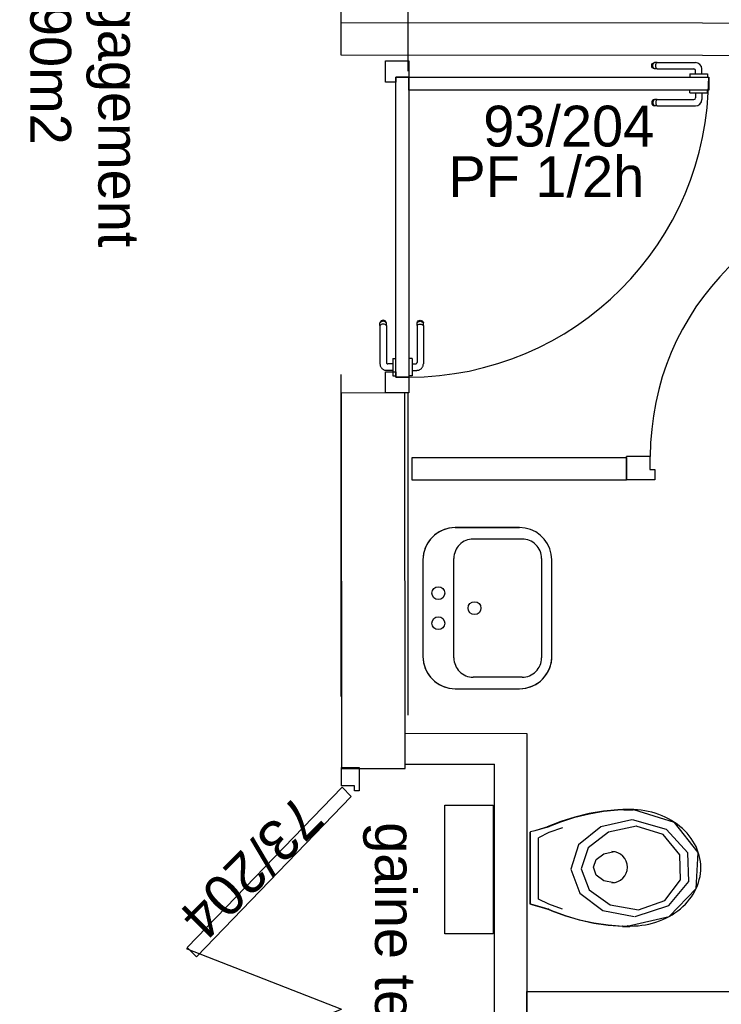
# Model space of a CAD drawing. Header units: millimetres. Extents: x -15 to 127, y -65 to 67.
# Tile 31 of 256: x 36.28 to 36.498, y -52.112 to -51.807. Entities that reach past the tile are written whole.
import ezdxf

# ---------------------------------------------------------------- set-up
doc = ezdxf.new("R2010")
doc.units = ezdxf.units.MM
doc.header["$MEASUREMENT"] = 0
doc.linetypes.add('PC_DASH_2', pattern=[0.125, 0.055556, -0.069444])
doc.linetypes.add('PC_DASH_3', pattern=[0.055556, 0.027778, -0.027778])
doc.layers.add('Calque 5', color=7, linetype='Continuous')
doc.styles.get("Standard").update_dxf_attribs({"font": 'BKANT.TTF'})

# ---------------------------------------------------------------- blocks, each defined once
blk = doc.blocks.new('PD_26695')
at = {"layer": 'Calque 5', "color": 0}
for points in [[(12.54496, -38.27994), (12.59319, -38.26112)], [(12.54532, -38.28031), (12.54815, -38.27738), (12.59623, -38.32712), (12.5934, -38.33005), (12.54532, -38.28031)], [(12.59319, -38.33612), (12.59869, -38.33612), (12.59869, -38.32887), (12.59719, -38.32887), (12.59719, -38.33043), (12.59319, -38.33043), (12.59319, -38.33612)]]:
    blk.add_lwpolyline(points, dxfattribs=at)
blk = doc.blocks.new('PD_26696')
at = {"layer": 'Calque 5', "color": 0}
for points in [[(12.59319, -38.18612), (12.59869, -38.18612), (12.59869, -38.19336), (12.59719, -38.19336), (12.59719, -38.1918), (12.59319, -38.1918), (12.59319, -38.18612)], [(12.54532, -38.24192), (12.54815, -38.24485), (12.59623, -38.19511), (12.5934, -38.19218), (12.54532, -38.24192)], [(12.54496, -38.24229), (12.59319, -38.26112)]]:
    blk.add_lwpolyline(points, dxfattribs=at)
blk = doc.blocks.new('PD_26694')
at = {"layer": 'Calque 5'}
for name in ['PD_26696', 'PD_26695']:
    blk.add_blockref(name, (0, 0), dxfattribs=at)
blk = doc.blocks.new('PD_26807')
at = {"layer": 'Calque 5', "color": 0}
for p, q in [((12.6895, -37.96823), (12.68956, -37.96789)), ((12.68956, -37.96789), (12.68973, -37.96759)), ((12.68973, -37.96759), (12.69, -37.96737)), ((12.6898, -37.96823), (12.68986, -37.96789)), ((12.68986, -37.96789), (12.69001, -37.96759)), ((12.69, -37.96737), (12.69033, -37.96725)), ((12.69001, -37.96759), (12.69025, -37.96737)), ((12.69055, -37.96725), (12.69033, -37.96725)), ((12.69116, -37.96725), (12.69055, -37.96725)), ((12.69073, -37.96823), (12.69076, -37.96789)), ((12.69076, -37.96789), (12.69085, -37.96759)), ((12.69085, -37.96759), (12.69099, -37.96737)), ((12.69116, -37.96725), (12.70306, -37.96725)), ((12.68956, -37.96858), (12.6895, -37.96823)), ((12.68973, -37.96888), (12.68956, -37.96858)), ((12.69, -37.9691), (12.68973, -37.96888)), ((12.68986, -37.96858), (12.6898, -37.96823)), ((12.69001, -37.96888), (12.68986, -37.96858)), ((12.69033, -37.96922), (12.69, -37.9691)), ((12.69025, -37.9691), (12.69001, -37.96888)), ((12.69055, -37.96922), (12.69033, -37.96922)), ((12.69116, -37.96922), (12.69055, -37.96922)), ((12.69076, -37.96858), (12.69073, -37.96823)), ((12.69085, -37.96888), (12.69076, -37.96858)), ((12.69099, -37.9691), (12.69085, -37.96888)), ((12.69116, -37.96922), (12.70259, -37.96922)), ((12.70137, -37.97077), (12.70154, -37.97077)), ((12.70137, -37.97077), (12.70137, -37.97078)), ((12.70137, -37.97078), (12.70137, -37.97176)), ((12.70154, -37.97077), (12.702, -37.97077)), ((12.702, -37.97077), (12.70272, -37.97077)), ((12.70272, -37.97077), (12.70361, -37.97077)), ((12.70309, -37.97077), (12.70309, -37.96972)), ((12.70361, -37.97077), (12.70455, -37.97077)), ((12.70455, -37.97077), (12.70543, -37.97077)), ((12.70506, -37.97077), (12.70506, -37.96925)), ((12.70543, -37.97077), (12.70615, -37.97077)), ((12.70615, -37.97077), (12.70662, -37.97077)), ((12.70662, -37.97077), (12.70678, -37.97077)), ((12.70678, -37.97077), (12.70678, -37.97078)), ((12.70678, -37.97078), (12.70678, -37.97176)), ((12.70137, -37.97176), (12.70137, -37.97177)), ((12.70678, -37.97176), (12.70678, -37.97177))]:
    blk.add_line(p, q, dxfattribs=at)
for centre, radius in [((12.70306, -37.96925), 0.002), ((12.70259, -37.96972), 0.000501)]:
    blk.add_arc(centre, radius, 0, 90, dxfattribs=at)
blk = doc.blocks.new('PD_26808')
at = {"layer": 'Calque 5', "color": 0}
for p, q in [((12.70137, -37.97569), (12.70137, -37.97568)), ((12.70137, -37.97667), (12.70137, -37.97569)), ((12.70137, -37.97668), (12.70137, -37.97667)), ((12.70137, -37.97668), (12.70154, -37.97668)), ((12.70154, -37.97668), (12.702, -37.97668)), ((12.702, -37.97668), (12.70272, -37.97668)), ((12.70272, -37.97668), (12.70361, -37.97668)), ((12.70309, -37.97668), (12.70309, -37.97824)), ((12.70361, -37.97668), (12.70455, -37.97668)), ((12.70455, -37.97668), (12.70543, -37.97668)), ((12.70506, -37.97668), (12.70506, -37.97871)), ((12.70543, -37.97668), (12.70615, -37.97668)), ((12.70615, -37.97668), (12.70662, -37.97668)), ((12.70662, -37.97668), (12.70678, -37.97668)), ((12.70678, -37.97569), (12.70678, -37.97568)), ((12.70678, -37.97667), (12.70678, -37.97569)), ((12.70678, -37.97668), (12.70678, -37.97667)), ((12.68956, -37.97938), (12.6895, -37.97973)), ((12.6895, -37.97973), (12.68956, -37.98007)), ((12.68973, -37.97908), (12.68956, -37.97938)), ((12.68956, -37.98007), (12.68973, -37.98037)), ((12.69, -37.97886), (12.68973, -37.97908)), ((12.68986, -37.97938), (12.6898, -37.97973)), ((12.6898, -37.97973), (12.68986, -37.98007)), ((12.69001, -37.97908), (12.68986, -37.97938)), ((12.68986, -37.98007), (12.69001, -37.98037)), ((12.69033, -37.97874), (12.69, -37.97886)), ((12.69025, -37.97886), (12.69001, -37.97908)), ((12.69055, -37.97874), (12.69033, -37.97874)), ((12.69116, -37.97874), (12.69055, -37.97874)), ((12.69076, -37.97938), (12.69073, -37.97973)), ((12.69073, -37.97973), (12.69076, -37.98007)), ((12.69085, -37.97908), (12.69076, -37.97938)), ((12.69076, -37.98007), (12.69085, -37.98037)), ((12.69099, -37.97886), (12.69085, -37.97908)), ((12.69116, -37.97874), (12.70259, -37.97874)), ((12.68973, -37.98037), (12.69, -37.98059)), ((12.69, -37.98059), (12.69033, -37.98071)), ((12.69001, -37.98037), (12.69025, -37.98059)), ((12.69055, -37.98071), (12.69033, -37.98071)), ((12.69116, -37.98071), (12.69055, -37.98071)), ((12.69085, -37.98037), (12.69099, -37.98059)), ((12.69116, -37.98071), (12.70306, -37.98071))]:
    blk.add_line(p, q, dxfattribs=at)
for centre, radius in [((12.70259, -37.97824), 0.000501), ((12.70306, -37.97871), 0.002)]:
    blk.add_arc(centre, radius, 270, 0, dxfattribs=at)
blk = doc.blocks.new('PD_26806')
at = {"layer": 'Calque 5'}
for name in ['PD_26807', 'PD_26808']:
    blk.add_blockref(name, (0, 0), dxfattribs=at)
blk = doc.blocks.new('PD_26811')
at = {"layer": 'Calque 5', "color": 0, "linetype": 'PC_DASH_3'}
for p, q in [((12.61676, -38.04773), (12.61698, -38.04747)), ((12.61698, -38.04747), (12.61729, -38.04729)), ((12.61729, -38.04729), (12.61763, -38.04723)), ((12.61763, -38.04723), (12.61797, -38.04729)), ((12.61797, -38.04729), (12.61827, -38.04747)), ((12.61827, -38.04747), (12.6185, -38.04773)), ((12.61664, -38.04806), (12.61676, -38.04773)), ((12.61664, -38.04828), (12.61664, -38.04806)), ((12.61664, -38.0489), (12.61664, -38.04828)), ((12.61664, -38.0489), (12.61664, -38.06032)), ((12.61676, -38.04799), (12.61698, -38.04775)), ((12.61676, -38.04873), (12.61698, -38.04859)), ((12.61698, -38.04775), (12.61729, -38.04759)), ((12.61698, -38.04859), (12.61729, -38.0485)), ((12.61729, -38.04759), (12.61763, -38.04754)), ((12.61729, -38.0485), (12.61763, -38.04847)), ((12.61763, -38.04754), (12.61797, -38.04759)), ((12.61763, -38.04847), (12.61797, -38.0485)), ((12.61797, -38.04759), (12.61827, -38.04775)), ((12.61797, -38.0485), (12.61827, -38.04859)), ((12.61827, -38.04775), (12.6185, -38.04799)), ((12.61827, -38.04859), (12.6185, -38.04873)), ((12.6185, -38.04773), (12.61861, -38.04806)), ((12.61861, -38.04828), (12.61861, -38.04806)), ((12.61861, -38.0489), (12.61861, -38.04828)), ((12.61861, -38.0489), (12.61861, -38.06079)), ((12.6141, -38.05911), (12.61409, -38.05911)), ((12.61508, -38.05911), (12.6141, -38.05911)), ((12.61509, -38.05911), (12.61508, -38.05911)), ((12.61509, -38.05911), (12.61509, -38.05927)), ((12.61509, -38.05927), (12.61509, -38.05974)), ((12.61509, -38.05974), (12.61509, -38.06046)), ((12.61509, -38.06046), (12.61509, -38.06134)), ((12.61509, -38.06082), (12.61614, -38.06082)), ((12.61509, -38.06134), (12.61509, -38.06228)), ((12.61509, -38.06228), (12.61509, -38.06316)), ((12.6141, -38.06451), (12.61409, -38.06451)), ((12.61508, -38.06451), (12.6141, -38.06451)), ((12.61509, -38.06451), (12.61508, -38.06451)), ((12.61509, -38.0628), (12.61661, -38.0628)), ((12.61509, -38.06316), (12.61509, -38.06388)), ((12.61509, -38.06388), (12.61509, -38.06435)), ((12.61509, -38.06435), (12.61509, -38.06451))]:
    blk.add_line(p, q, dxfattribs=at)
for centre, radius in [((12.61614, -38.06032), 0.000501), ((12.61661, -38.06079), 0.002)]:
    blk.add_arc(centre, radius, 270, 0, dxfattribs=at)
blk = doc.blocks.new('PD_26812')
at = {"layer": 'Calque 5', "color": 0, "linetype": 'PC_DASH_3'}
for p, q in [((12.60549, -38.04747), (12.60527, -38.04773)), ((12.60579, -38.04729), (12.60549, -38.04747)), ((12.60614, -38.04723), (12.60579, -38.04729)), ((12.60648, -38.04729), (12.60614, -38.04723)), ((12.60678, -38.04747), (12.60648, -38.04729)), ((12.607, -38.04773), (12.60678, -38.04747)), ((12.60527, -38.04773), (12.60515, -38.04806)), ((12.60515, -38.04828), (12.60515, -38.04806)), ((12.60515, -38.0489), (12.60515, -38.04828)), ((12.60515, -38.0489), (12.60515, -38.06079)), ((12.60549, -38.04775), (12.60527, -38.04799)), ((12.60549, -38.04859), (12.60527, -38.04873)), ((12.60579, -38.04759), (12.60549, -38.04775)), ((12.60579, -38.0485), (12.60549, -38.04859)), ((12.60614, -38.04754), (12.60579, -38.04759)), ((12.60614, -38.04847), (12.60579, -38.0485)), ((12.60648, -38.04759), (12.60614, -38.04754)), ((12.60648, -38.0485), (12.60614, -38.04847)), ((12.60678, -38.04775), (12.60648, -38.04759)), ((12.60678, -38.04859), (12.60648, -38.0485)), ((12.607, -38.04799), (12.60678, -38.04775)), ((12.607, -38.04873), (12.60678, -38.04859)), ((12.60712, -38.04806), (12.607, -38.04773)), ((12.60712, -38.04828), (12.60712, -38.04806)), ((12.60712, -38.0489), (12.60712, -38.04828)), ((12.60712, -38.0489), (12.60712, -38.06032)), ((12.60918, -38.05911), (12.60918, -38.05927)), ((12.60918, -38.05911), (12.60919, -38.05911)), ((12.60918, -38.05927), (12.60918, -38.05974)), ((12.60919, -38.05911), (12.61018, -38.05911)), ((12.61018, -38.05911), (12.61019, -38.05911)), ((12.60918, -38.06082), (12.60762, -38.06082)), ((12.60918, -38.05974), (12.60918, -38.06046)), ((12.60918, -38.06046), (12.60918, -38.06134)), ((12.60918, -38.06134), (12.60918, -38.06228)), ((12.60918, -38.06228), (12.60918, -38.06316)), ((12.60918, -38.0628), (12.60715, -38.0628)), ((12.60918, -38.06316), (12.60918, -38.06388)), ((12.60918, -38.06388), (12.60918, -38.06435)), ((12.60918, -38.06435), (12.60918, -38.06451)), ((12.60918, -38.06451), (12.60919, -38.06451)), ((12.60919, -38.06451), (12.61018, -38.06451)), ((12.61018, -38.06451), (12.61019, -38.06451))]:
    blk.add_line(p, q, dxfattribs=at)
for centre, radius in [((12.60715, -38.06079), 0.002), ((12.60762, -38.06032), 0.000501)]:
    blk.add_arc(centre, radius, 180, 270, dxfattribs=at)
blk = doc.blocks.new('PD_26810')
at = {"layer": 'Calque 5'}
for name in ['PD_26812', 'PD_26811']:
    blk.add_blockref(name, (0, 0), dxfattribs=at)
blk = doc.blocks.new('PD_26809')
at = {"layer": 'Calque 5', "color": 0, "linetype": 'PC_DASH_3'}
blk.add_lwpolyline([(12.61409, -38.06491), (12.61008, -38.06491), (12.61008, -37.97179), (12.61409, -37.97179), (12.61409, -38.06491)], dxfattribs=at)
at = {"layer": 'Calque 5'}
blk.add_blockref('PD_26810', (0, 0), dxfattribs=at)
blk = doc.blocks.new('PD_26805')
at = {"layer": 'Calque 5', "color": 0}
for points in [[(12.61005, -37.97177), (12.61005, -37.97336), (12.60684, -37.97336), (12.60684, -37.96677), (12.61405, -37.96677), (12.61405, -37.97177), (12.61005, -37.97177)], [(12.70718, -37.97177), (12.70718, -37.97578), (12.61405, -37.97578), (12.61405, -37.97177), (12.70718, -37.97177)], [(12.60684, -38.06976), (12.60684, -38.06331), (12.61005, -38.06331), (12.61005, -38.0649), (12.61405, -38.0649), (12.61405, -38.06976), (12.60684, -38.06976)]]:
    blk.add_lwpolyline(points, dxfattribs=at)
blk.add_arc((12.61405, -37.97177), 0.09313, 270, 0, dxfattribs=at)
at = {"layer": 'Calque 5'}
for name in ['PD_26806', 'PD_26809']:
    blk.add_blockref(name, (0, 0), dxfattribs=at)
blk = doc.blocks.new('PD_26990')
at = {"layer": 'Calque 5', "color": 0}
for p, q in [((12.68071, -38.19921), (12.68372, -38.19921)), ((12.65181, -38.22851), (12.65181, -38.20619)), ((12.65439, -38.22692), (12.65439, -38.20787)), ((12.68038, -38.23541), (12.68272, -38.23541))]:
    blk.add_line(p, q, dxfattribs=at)
for points in [[(12.65185, -38.22846), (12.65622, -38.22967), (12.65752, -38.2301), (12.65733, -38.23005), (12.65849, -38.23054), (12.66274, -38.23212), (12.6671, -38.2334), (12.67153, -38.23437), (12.67601, -38.23503), (12.68054, -38.23538), (12.68038, -38.23536), (12.68272, -38.23536), (12.68192, -38.23529), (12.68299, -38.23531), (12.68413, -38.23528), (12.68527, -38.2352), (12.6864, -38.23507), (12.68753, -38.23489), (12.68864, -38.23467), (12.68973, -38.2344), (12.69081, -38.23408), (12.69186, -38.23371), (12.69289, -38.2333), (12.6939, -38.23284), (12.69487, -38.23234), (12.69581, -38.2318), (12.69671, -38.23122), (12.69758, -38.2306), (12.6984, -38.22995), (12.69919, -38.22926), (12.69993, -38.22854), (12.70062, -38.22778), (12.70126, -38.227), (12.70185, -38.22619), (12.70239, -38.22536), (12.70288, -38.2245), (12.70331, -38.22362), (12.70369, -38.22273), (12.70401, -38.22182), (12.70427, -38.2209), (12.70448, -38.21997), (12.70462, -38.21903), (12.7047, -38.21808), (12.70473, -38.21714), (12.70469, -38.21619), (12.7046, -38.21525), (12.70444, -38.21431), (12.70423, -38.21338), (12.70396, -38.21246), (12.70363, -38.21155), (12.70324, -38.21066), (12.7028, -38.20979), (12.7023, -38.20893), (12.70175, -38.2081), (12.70115, -38.2073), (12.70049, -38.20652), (12.69979, -38.20577), (12.69905, -38.20506), (12.69826, -38.20437), (12.69742, -38.20372), (12.69655, -38.20311), (12.69564, -38.20254), (12.69469, -38.20201), (12.69371, -38.20152), (12.69271, -38.20107), (12.69167, -38.20067), (12.69061, -38.20031), (12.68953, -38.2), (12.68844, -38.19973), (12.68732, -38.19951), (12.6862, -38.19935), (12.68506, -38.19923), (12.68392, -38.19916), (12.68372, -38.19916), (12.68071, -38.19916), (12.68054, -38.19911), (12.67901, -38.19919), (12.6745, -38.19964), (12.67003, -38.20041), (12.66562, -38.20148), (12.6613, -38.20286), (12.65709, -38.20454), (12.65752, -38.20441), (12.65318, -38.20572), (12.65185, -38.20605), (12.65181, -38.20614), (12.65181, -38.22846)], [(12.65709, -38.20459), (12.6613, -38.20291), (12.66562, -38.20153), (12.67003, -38.20046), (12.6745, -38.19969), (12.67901, -38.19924), (12.68054, -38.19916)], [(12.68192, -38.23534), (12.69492, -38.23236), (12.70333, -38.22364), (12.70395, -38.21248), (12.69654, -38.20315), (12.68392, -38.1992)], [(12.6833, -38.20237), (12.6737, -38.20452), (12.66677, -38.21011), (12.66437, -38.21763), (12.66715, -38.22507), (12.67435, -38.23044), (12.68406, -38.2323)], [(12.68438, -38.23231), (12.69481, -38.22897), (12.701, -38.2215), (12.70074, -38.21256), (12.69412, -38.20532), (12.68351, -38.20237)], [(12.65752, -38.20446), (12.65318, -38.20576), (12.65185, -38.2061)], [(12.6618, -38.2048), (12.65752, -38.20629), (12.65439, -38.20793)], [(12.68473, -38.20431), (12.67603, -38.20618), (12.66976, -38.21103), (12.66758, -38.21756), (12.6701, -38.22403), (12.67662, -38.22869), (12.68541, -38.2303)], [(12.68535, -38.23031), (12.69357, -38.22742), (12.69845, -38.22093), (12.69824, -38.21316), (12.69303, -38.20687), (12.68466, -38.20431)], [(12.67785, -38.2219), (12.67463, -38.22125), (12.67228, -38.21947), (12.67142, -38.21705), (12.67228, -38.21463), (12.67463, -38.21286), (12.67785, -38.21221)], [(12.6618, -38.23005), (12.65752, -38.22856), (12.65439, -38.22692)], [(12.65185, -38.22851), (12.65622, -38.22972), (12.65752, -38.23015)], [(12.68054, -38.23543), (12.67601, -38.23508), (12.67153, -38.23442), (12.6671, -38.23345), (12.66274, -38.23217), (12.65849, -38.23059), (12.65733, -38.2301)]]:
    blk.add_lwpolyline(points, dxfattribs=at)
blk.add_arc((12.67712, -38.21705), 0.00484, 270, 90, dxfattribs=at)
blk = doc.blocks.new('PD_26995')
at = {"layer": 'Calque 5', "color": 0}
for p, q in [((12.68892, -38.08953), (12.68171, -38.08953)), ((12.68171, -38.09674), (12.68171, -38.08953)), ((12.69051, -38.09674), (12.68171, -38.09674))]:
    blk.add_line(p, q, dxfattribs=at)
blk.add_lwpolyline([(12.68892, -38.08953), (12.68892, -38.09353), (12.69051, -38.09353), (12.69051, -38.09674), (12.68892, -38.09674)], dxfattribs=at)
blk = doc.blocks.new('PD_26996')
at = {"layer": 'Calque 5', "color": 0}
for points in [[(12.76804, -38.01182), (12.77205, -38.01182), (12.77205, -38.00646), (12.76804, -38.00646), (12.76804, -38.01182)], [(12.76804, -38.08946), (12.77205, -38.08946), (12.77205, -38.08411), (12.76804, -38.08411), (12.76804, -38.08946)]]:
    blk.add_lwpolyline(points, dxfattribs=at)
blk = doc.blocks.new('PD_26994')
at = {"layer": 'Calque 5', "color": 0}
blk.add_line((12.77705, -38.09674), (12.77705, -38.08953), dxfattribs=at)
for points in [[(12.77205, -38.00642), (12.76804, -38.00642), (12.76804, -38.08953), (12.77205, -38.08953), (12.77205, -38.00642)], [(12.77205, -38.09353), (12.77046, -38.09353), (12.77046, -38.09674), (12.77705, -38.09674), (12.77705, -38.08953), (12.77205, -38.08953), (12.77205, -38.09353)]]:
    blk.add_lwpolyline(points, dxfattribs=at)
blk.add_arc((12.77205, -38.08953), 0.083, 90, 180, dxfattribs=at)
at = {"layer": 'Calque 5'}
for name in ['PD_26996', 'PD_26995']:
    blk.add_blockref(name, (0, 0), dxfattribs=at)
blk = doc.blocks.new('PD_28038')
at = {"layer": 'Calque 5', "color": 0}
for points in [[(12.54496, -38.27994), (12.59319, -38.26112)], [(12.54532, -38.28031), (12.54815, -38.27738), (12.59623, -38.32712), (12.5934, -38.33005), (12.54532, -38.28031)], [(12.59319, -38.33612), (12.59869, -38.33612), (12.59869, -38.32887), (12.59719, -38.32887), (12.59719, -38.33043), (12.59319, -38.33043), (12.59319, -38.33612)]]:
    blk.add_lwpolyline(points, dxfattribs=at)
blk = doc.blocks.new('PD_28039')
at = {"layer": 'Calque 5', "color": 0}
for points in [[(12.59319, -38.18612), (12.59869, -38.18612), (12.59869, -38.19336), (12.59719, -38.19336), (12.59719, -38.1918), (12.59319, -38.1918), (12.59319, -38.18612)], [(12.54532, -38.24192), (12.54815, -38.24485), (12.59623, -38.19511), (12.5934, -38.19218), (12.54532, -38.24192)], [(12.54496, -38.24229), (12.59319, -38.26112)]]:
    blk.add_lwpolyline(points, dxfattribs=at)
blk = doc.blocks.new('PD_28037')
at = {"layer": 'Calque 5'}
for name in ['PD_28039', 'PD_28038']:
    blk.add_blockref(name, (0, 0), dxfattribs=at)
blk = doc.blocks.new('PD_28150')
at = {"layer": 'Calque 5', "color": 0}
for p, q in [((12.6895, -37.96823), (12.68956, -37.96789)), ((12.68956, -37.96789), (12.68973, -37.96759)), ((12.68973, -37.96759), (12.69, -37.96737)), ((12.6898, -37.96823), (12.68986, -37.96789)), ((12.68986, -37.96789), (12.69001, -37.96759)), ((12.69, -37.96737), (12.69033, -37.96725)), ((12.69001, -37.96759), (12.69025, -37.96737)), ((12.69055, -37.96725), (12.69033, -37.96725)), ((12.69116, -37.96725), (12.69055, -37.96725)), ((12.69073, -37.96823), (12.69076, -37.96789)), ((12.69076, -37.96789), (12.69085, -37.96759)), ((12.69085, -37.96759), (12.69099, -37.96737)), ((12.69116, -37.96725), (12.70306, -37.96725)), ((12.68956, -37.96858), (12.6895, -37.96823)), ((12.68973, -37.96888), (12.68956, -37.96858)), ((12.69, -37.9691), (12.68973, -37.96888)), ((12.68986, -37.96858), (12.6898, -37.96823)), ((12.69001, -37.96888), (12.68986, -37.96858)), ((12.69033, -37.96922), (12.69, -37.9691)), ((12.69025, -37.9691), (12.69001, -37.96888)), ((12.69055, -37.96922), (12.69033, -37.96922)), ((12.69116, -37.96922), (12.69055, -37.96922)), ((12.69076, -37.96858), (12.69073, -37.96823)), ((12.69085, -37.96888), (12.69076, -37.96858)), ((12.69099, -37.9691), (12.69085, -37.96888)), ((12.69116, -37.96922), (12.70259, -37.96922)), ((12.70137, -37.97077), (12.70154, -37.97077)), ((12.70137, -37.97077), (12.70137, -37.97078)), ((12.70137, -37.97078), (12.70137, -37.97176)), ((12.70154, -37.97077), (12.702, -37.97077)), ((12.702, -37.97077), (12.70272, -37.97077)), ((12.70272, -37.97077), (12.70361, -37.97077)), ((12.70309, -37.97077), (12.70309, -37.96972)), ((12.70361, -37.97077), (12.70455, -37.97077)), ((12.70455, -37.97077), (12.70543, -37.97077)), ((12.70506, -37.97077), (12.70506, -37.96925)), ((12.70543, -37.97077), (12.70615, -37.97077)), ((12.70615, -37.97077), (12.70662, -37.97077)), ((12.70662, -37.97077), (12.70678, -37.97077)), ((12.70678, -37.97077), (12.70678, -37.97078)), ((12.70678, -37.97078), (12.70678, -37.97176)), ((12.70137, -37.97176), (12.70137, -37.97177)), ((12.70678, -37.97176), (12.70678, -37.97177))]:
    blk.add_line(p, q, dxfattribs=at)
for centre, radius in [((12.70306, -37.96925), 0.002), ((12.70259, -37.96972), 0.000501)]:
    blk.add_arc(centre, radius, 0, 90, dxfattribs=at)
blk = doc.blocks.new('PD_28151')
at = {"layer": 'Calque 5', "color": 0}
for p, q in [((12.70137, -37.97569), (12.70137, -37.97568)), ((12.70137, -37.97667), (12.70137, -37.97569)), ((12.70137, -37.97668), (12.70137, -37.97667)), ((12.70137, -37.97668), (12.70154, -37.97668)), ((12.70154, -37.97668), (12.702, -37.97668)), ((12.702, -37.97668), (12.70272, -37.97668)), ((12.70272, -37.97668), (12.70361, -37.97668)), ((12.70309, -37.97668), (12.70309, -37.97824)), ((12.70361, -37.97668), (12.70455, -37.97668)), ((12.70455, -37.97668), (12.70543, -37.97668)), ((12.70506, -37.97668), (12.70506, -37.97871)), ((12.70543, -37.97668), (12.70615, -37.97668)), ((12.70615, -37.97668), (12.70662, -37.97668)), ((12.70662, -37.97668), (12.70678, -37.97668)), ((12.70678, -37.97569), (12.70678, -37.97568)), ((12.70678, -37.97667), (12.70678, -37.97569)), ((12.70678, -37.97668), (12.70678, -37.97667)), ((12.68956, -37.97938), (12.6895, -37.97973)), ((12.6895, -37.97973), (12.68956, -37.98007)), ((12.68973, -37.97908), (12.68956, -37.97938)), ((12.68956, -37.98007), (12.68973, -37.98037)), ((12.69, -37.97886), (12.68973, -37.97908)), ((12.68986, -37.97938), (12.6898, -37.97973)), ((12.6898, -37.97973), (12.68986, -37.98007)), ((12.69001, -37.97908), (12.68986, -37.97938)), ((12.68986, -37.98007), (12.69001, -37.98037)), ((12.69033, -37.97874), (12.69, -37.97886)), ((12.69025, -37.97886), (12.69001, -37.97908)), ((12.69055, -37.97874), (12.69033, -37.97874)), ((12.69116, -37.97874), (12.69055, -37.97874)), ((12.69076, -37.97938), (12.69073, -37.97973)), ((12.69073, -37.97973), (12.69076, -37.98007)), ((12.69085, -37.97908), (12.69076, -37.97938)), ((12.69076, -37.98007), (12.69085, -37.98037)), ((12.69099, -37.97886), (12.69085, -37.97908)), ((12.69116, -37.97874), (12.70259, -37.97874)), ((12.68973, -37.98037), (12.69, -37.98059)), ((12.69, -37.98059), (12.69033, -37.98071)), ((12.69001, -37.98037), (12.69025, -37.98059)), ((12.69055, -37.98071), (12.69033, -37.98071)), ((12.69116, -37.98071), (12.69055, -37.98071)), ((12.69085, -37.98037), (12.69099, -37.98059)), ((12.69116, -37.98071), (12.70306, -37.98071))]:
    blk.add_line(p, q, dxfattribs=at)
for centre, radius in [((12.70259, -37.97824), 0.000501), ((12.70306, -37.97871), 0.002)]:
    blk.add_arc(centre, radius, 270, 0, dxfattribs=at)
blk = doc.blocks.new('PD_28149')
at = {"layer": 'Calque 5'}
for name in ['PD_28150', 'PD_28151']:
    blk.add_blockref(name, (0, 0), dxfattribs=at)
blk = doc.blocks.new('PD_28154')
at = {"layer": 'Calque 5', "color": 0, "linetype": 'PC_DASH_3'}
for p, q in [((12.61676, -38.04773), (12.61698, -38.04747)), ((12.61698, -38.04747), (12.61729, -38.04729)), ((12.61729, -38.04729), (12.61763, -38.04723)), ((12.61763, -38.04723), (12.61797, -38.04729)), ((12.61797, -38.04729), (12.61827, -38.04747)), ((12.61827, -38.04747), (12.6185, -38.04773)), ((12.61664, -38.04806), (12.61676, -38.04773)), ((12.61664, -38.04828), (12.61664, -38.04806)), ((12.61664, -38.0489), (12.61664, -38.04828)), ((12.61664, -38.0489), (12.61664, -38.06032)), ((12.61676, -38.04799), (12.61698, -38.04775)), ((12.61676, -38.04873), (12.61698, -38.04859)), ((12.61698, -38.04775), (12.61729, -38.04759)), ((12.61698, -38.04859), (12.61729, -38.0485)), ((12.61729, -38.04759), (12.61763, -38.04754)), ((12.61729, -38.0485), (12.61763, -38.04847)), ((12.61763, -38.04754), (12.61797, -38.04759)), ((12.61763, -38.04847), (12.61797, -38.0485)), ((12.61797, -38.04759), (12.61827, -38.04775)), ((12.61797, -38.0485), (12.61827, -38.04859)), ((12.61827, -38.04775), (12.6185, -38.04799)), ((12.61827, -38.04859), (12.6185, -38.04873)), ((12.6185, -38.04773), (12.61861, -38.04806)), ((12.61861, -38.04828), (12.61861, -38.04806)), ((12.61861, -38.0489), (12.61861, -38.04828)), ((12.61861, -38.0489), (12.61861, -38.06079)), ((12.6141, -38.05911), (12.61409, -38.05911)), ((12.61508, -38.05911), (12.6141, -38.05911)), ((12.61509, -38.05911), (12.61508, -38.05911)), ((12.61509, -38.05911), (12.61509, -38.05927)), ((12.61509, -38.05927), (12.61509, -38.05974)), ((12.61509, -38.05974), (12.61509, -38.06046)), ((12.61509, -38.06046), (12.61509, -38.06134)), ((12.61509, -38.06082), (12.61614, -38.06082)), ((12.61509, -38.06134), (12.61509, -38.06228)), ((12.61509, -38.06228), (12.61509, -38.06316)), ((12.6141, -38.06451), (12.61409, -38.06451)), ((12.61508, -38.06451), (12.6141, -38.06451)), ((12.61509, -38.06451), (12.61508, -38.06451)), ((12.61509, -38.0628), (12.61661, -38.0628)), ((12.61509, -38.06316), (12.61509, -38.06388)), ((12.61509, -38.06388), (12.61509, -38.06435)), ((12.61509, -38.06435), (12.61509, -38.06451))]:
    blk.add_line(p, q, dxfattribs=at)
for centre, radius in [((12.61614, -38.06032), 0.000501), ((12.61661, -38.06079), 0.002)]:
    blk.add_arc(centre, radius, 270, 0, dxfattribs=at)
blk = doc.blocks.new('PD_28155')
at = {"layer": 'Calque 5', "color": 0, "linetype": 'PC_DASH_3'}
for p, q in [((12.60549, -38.04747), (12.60527, -38.04773)), ((12.60579, -38.04729), (12.60549, -38.04747)), ((12.60614, -38.04723), (12.60579, -38.04729)), ((12.60648, -38.04729), (12.60614, -38.04723)), ((12.60678, -38.04747), (12.60648, -38.04729)), ((12.607, -38.04773), (12.60678, -38.04747)), ((12.60527, -38.04773), (12.60515, -38.04806)), ((12.60515, -38.04828), (12.60515, -38.04806)), ((12.60515, -38.0489), (12.60515, -38.04828)), ((12.60515, -38.0489), (12.60515, -38.06079)), ((12.60549, -38.04775), (12.60527, -38.04799)), ((12.60549, -38.04859), (12.60527, -38.04873)), ((12.60579, -38.04759), (12.60549, -38.04775)), ((12.60579, -38.0485), (12.60549, -38.04859)), ((12.60614, -38.04754), (12.60579, -38.04759)), ((12.60614, -38.04847), (12.60579, -38.0485)), ((12.60648, -38.04759), (12.60614, -38.04754)), ((12.60648, -38.0485), (12.60614, -38.04847)), ((12.60678, -38.04775), (12.60648, -38.04759)), ((12.60678, -38.04859), (12.60648, -38.0485)), ((12.607, -38.04799), (12.60678, -38.04775)), ((12.607, -38.04873), (12.60678, -38.04859)), ((12.60712, -38.04806), (12.607, -38.04773)), ((12.60712, -38.04828), (12.60712, -38.04806)), ((12.60712, -38.0489), (12.60712, -38.04828)), ((12.60712, -38.0489), (12.60712, -38.06032)), ((12.60918, -38.05911), (12.60918, -38.05927)), ((12.60918, -38.05911), (12.60919, -38.05911)), ((12.60918, -38.05927), (12.60918, -38.05974)), ((12.60919, -38.05911), (12.61018, -38.05911)), ((12.61018, -38.05911), (12.61019, -38.05911)), ((12.60918, -38.06082), (12.60762, -38.06082)), ((12.60918, -38.05974), (12.60918, -38.06046)), ((12.60918, -38.06046), (12.60918, -38.06134)), ((12.60918, -38.06134), (12.60918, -38.06228)), ((12.60918, -38.06228), (12.60918, -38.06316)), ((12.60918, -38.0628), (12.60715, -38.0628)), ((12.60918, -38.06316), (12.60918, -38.06388)), ((12.60918, -38.06388), (12.60918, -38.06435)), ((12.60918, -38.06435), (12.60918, -38.06451)), ((12.60918, -38.06451), (12.60919, -38.06451)), ((12.60919, -38.06451), (12.61018, -38.06451)), ((12.61018, -38.06451), (12.61019, -38.06451))]:
    blk.add_line(p, q, dxfattribs=at)
for centre, radius in [((12.60715, -38.06079), 0.002), ((12.60762, -38.06032), 0.000501)]:
    blk.add_arc(centre, radius, 180, 270, dxfattribs=at)
blk = doc.blocks.new('PD_28153')
at = {"layer": 'Calque 5'}
for name in ['PD_28155', 'PD_28154']:
    blk.add_blockref(name, (0, 0), dxfattribs=at)
blk = doc.blocks.new('PD_28152')
at = {"layer": 'Calque 5', "color": 0, "linetype": 'PC_DASH_3'}
blk.add_lwpolyline([(12.61409, -38.06491), (12.61008, -38.06491), (12.61008, -37.97179), (12.61409, -37.97179), (12.61409, -38.06491)], dxfattribs=at)
at = {"layer": 'Calque 5'}
blk.add_blockref('PD_28153', (0, 0), dxfattribs=at)
blk = doc.blocks.new('PD_28148')
at = {"layer": 'Calque 5', "color": 0}
for points in [[(12.61005, -37.97177), (12.61005, -37.97336), (12.60684, -37.97336), (12.60684, -37.96677), (12.61405, -37.96677), (12.61405, -37.97177), (12.61005, -37.97177)], [(12.70718, -37.97177), (12.70718, -37.97578), (12.61405, -37.97578), (12.61405, -37.97177), (12.70718, -37.97177)], [(12.60684, -38.06976), (12.60684, -38.06331), (12.61005, -38.06331), (12.61005, -38.0649), (12.61405, -38.0649), (12.61405, -38.06976), (12.60684, -38.06976)]]:
    blk.add_lwpolyline(points, dxfattribs=at)
blk.add_arc((12.61405, -37.97177), 0.09313, 270, 0, dxfattribs=at)
at = {"layer": 'Calque 5'}
for name in ['PD_28149', 'PD_28152']:
    blk.add_blockref(name, (0, 0), dxfattribs=at)
blk = doc.blocks.new('PD_28333')
at = {"layer": 'Calque 5', "color": 0}
for p, q in [((12.68071, -38.19921), (12.68372, -38.19921)), ((12.65181, -38.22851), (12.65181, -38.20619)), ((12.65439, -38.22692), (12.65439, -38.20787)), ((12.68038, -38.23541), (12.68272, -38.23541))]:
    blk.add_line(p, q, dxfattribs=at)
for points in [[(12.65185, -38.22846), (12.65622, -38.22967), (12.65752, -38.2301), (12.65733, -38.23005), (12.65849, -38.23054), (12.66274, -38.23212), (12.6671, -38.2334), (12.67153, -38.23437), (12.67601, -38.23503), (12.68054, -38.23538), (12.68038, -38.23536), (12.68272, -38.23536), (12.68192, -38.23529), (12.68299, -38.23531), (12.68413, -38.23528), (12.68527, -38.2352), (12.6864, -38.23507), (12.68753, -38.23489), (12.68864, -38.23467), (12.68973, -38.2344), (12.69081, -38.23408), (12.69186, -38.23371), (12.69289, -38.2333), (12.6939, -38.23284), (12.69487, -38.23234), (12.69581, -38.2318), (12.69671, -38.23122), (12.69758, -38.2306), (12.6984, -38.22995), (12.69919, -38.22926), (12.69993, -38.22854), (12.70062, -38.22778), (12.70126, -38.227), (12.70185, -38.22619), (12.70239, -38.22536), (12.70288, -38.2245), (12.70331, -38.22362), (12.70369, -38.22273), (12.70401, -38.22182), (12.70427, -38.2209), (12.70448, -38.21997), (12.70462, -38.21903), (12.7047, -38.21808), (12.70473, -38.21714), (12.70469, -38.21619), (12.7046, -38.21525), (12.70444, -38.21431), (12.70423, -38.21338), (12.70396, -38.21246), (12.70363, -38.21155), (12.70324, -38.21066), (12.7028, -38.20979), (12.7023, -38.20893), (12.70175, -38.2081), (12.70115, -38.2073), (12.70049, -38.20652), (12.69979, -38.20577), (12.69905, -38.20506), (12.69826, -38.20437), (12.69742, -38.20372), (12.69655, -38.20311), (12.69564, -38.20254), (12.69469, -38.20201), (12.69371, -38.20152), (12.69271, -38.20107), (12.69167, -38.20067), (12.69061, -38.20031), (12.68953, -38.2), (12.68844, -38.19973), (12.68732, -38.19951), (12.6862, -38.19935), (12.68506, -38.19923), (12.68392, -38.19916), (12.68372, -38.19916), (12.68071, -38.19916), (12.68054, -38.19911), (12.67901, -38.19919), (12.6745, -38.19964), (12.67003, -38.20041), (12.66562, -38.20148), (12.6613, -38.20286), (12.65709, -38.20454), (12.65752, -38.20441), (12.65318, -38.20572), (12.65185, -38.20605), (12.65181, -38.20614), (12.65181, -38.22846)], [(12.65709, -38.20459), (12.6613, -38.20291), (12.66562, -38.20153), (12.67003, -38.20046), (12.6745, -38.19969), (12.67901, -38.19924), (12.68054, -38.19916)], [(12.68192, -38.23534), (12.69492, -38.23236), (12.70333, -38.22364), (12.70395, -38.21248), (12.69654, -38.20315), (12.68392, -38.1992)], [(12.6833, -38.20237), (12.6737, -38.20452), (12.66677, -38.21011), (12.66437, -38.21763), (12.66715, -38.22507), (12.67435, -38.23044), (12.68406, -38.2323)], [(12.68438, -38.23231), (12.69481, -38.22897), (12.701, -38.2215), (12.70074, -38.21256), (12.69412, -38.20532), (12.68351, -38.20237)], [(12.65752, -38.20446), (12.65318, -38.20576), (12.65185, -38.2061)], [(12.6618, -38.2048), (12.65752, -38.20629), (12.65439, -38.20793)], [(12.68473, -38.20431), (12.67603, -38.20618), (12.66976, -38.21103), (12.66758, -38.21756), (12.6701, -38.22403), (12.67662, -38.22869), (12.68541, -38.2303)], [(12.68535, -38.23031), (12.69357, -38.22742), (12.69845, -38.22093), (12.69824, -38.21316), (12.69303, -38.20687), (12.68466, -38.20431)], [(12.67785, -38.2219), (12.67463, -38.22125), (12.67228, -38.21947), (12.67142, -38.21705), (12.67228, -38.21463), (12.67463, -38.21286), (12.67785, -38.21221)], [(12.6618, -38.23005), (12.65752, -38.22856), (12.65439, -38.22692)], [(12.65185, -38.22851), (12.65622, -38.22972), (12.65752, -38.23015)], [(12.68054, -38.23543), (12.67601, -38.23508), (12.67153, -38.23442), (12.6671, -38.23345), (12.66274, -38.23217), (12.65849, -38.23059), (12.65733, -38.2301)]]:
    blk.add_lwpolyline(points, dxfattribs=at)
blk.add_arc((12.67712, -38.21705), 0.00484, 270, 90, dxfattribs=at)
blk = doc.blocks.new('PD_28338')
at = {"layer": 'Calque 5', "color": 0}
for p, q in [((12.68892, -38.08953), (12.68171, -38.08953)), ((12.68171, -38.09674), (12.68171, -38.08953)), ((12.69051, -38.09674), (12.68171, -38.09674))]:
    blk.add_line(p, q, dxfattribs=at)
blk.add_lwpolyline([(12.68892, -38.08953), (12.68892, -38.09353), (12.69051, -38.09353), (12.69051, -38.09674), (12.68892, -38.09674)], dxfattribs=at)
blk = doc.blocks.new('PD_28339')
at = {"layer": 'Calque 5', "color": 0}
for points in [[(12.76804, -38.01182), (12.77205, -38.01182), (12.77205, -38.00646), (12.76804, -38.00646), (12.76804, -38.01182)], [(12.76804, -38.08946), (12.77205, -38.08946), (12.77205, -38.08411), (12.76804, -38.08411), (12.76804, -38.08946)]]:
    blk.add_lwpolyline(points, dxfattribs=at)
blk = doc.blocks.new('PD_28337')
at = {"layer": 'Calque 5', "color": 0}
blk.add_line((12.77705, -38.09674), (12.77705, -38.08953), dxfattribs=at)
for points in [[(12.77205, -38.00642), (12.76804, -38.00642), (12.76804, -38.08953), (12.77205, -38.08953), (12.77205, -38.00642)], [(12.77205, -38.09353), (12.77046, -38.09353), (12.77046, -38.09674), (12.77705, -38.09674), (12.77705, -38.08953), (12.77205, -38.08953), (12.77205, -38.09353)]]:
    blk.add_lwpolyline(points, dxfattribs=at)
blk.add_arc((12.77205, -38.08953), 0.083, 90, 180, dxfattribs=at)
at = {"layer": 'Calque 5'}
for name in ['PD_28339', 'PD_28338']:
    blk.add_blockref(name, (0, 0), dxfattribs=at)

msp = doc.modelspace()

# ---------------------------------------------------------------- linework, layer by layer
at = {"layer": 'Calque 5', "color": 0, "linetype": 'PC_DASH_2'}
for p, q in [((36.38027, -53.01663), (36.38027, -50.54874)), ((36.38027, -53.01663), (36.38027, -50.54874)), ((36.40102, -53.02245), (36.40102, -50.55399)), ((36.40102, -53.02245), (36.40102, -50.55399))]:
    msp.add_line(p, q, dxfattribs=at)
at = {"layer": 'Calque 5', "color": 0}
for p, q in [((36.41564, -51.96419), (36.43564, -51.96419)), ((36.41564, -51.96419), (36.43564, -51.96419)), ((36.43645, -51.96773), (36.42125, -51.96774)), ((36.43645, -51.96773), (36.42125, -51.96774)), ((36.40565, -51.97419), (36.40565, -52.00419)), ((36.40565, -51.97419), (36.40565, -52.00419)), ((36.41525, -52.00464), (36.41525, -51.97374)), ((36.41525, -52.00464), (36.41525, -51.97374)), ((36.44245, -51.97373), (36.44245, -52.00464)), ((36.44245, -51.97373), (36.44245, -52.00464)), ((36.44565, -52.00418), (36.44565, -51.97418)), ((36.44565, -52.00418), (36.44565, -51.97418)), ((36.43645, -52.01064), (36.42125, -52.01064)), ((36.43645, -52.01064), (36.42125, -52.01064)), ((36.41565, -52.01419), (36.43565, -52.01419)), ((36.41565, -52.01419), (36.43565, -52.01419)), ((36.40006, -52.02804), (36.43787, -52.02806)), ((36.40006, -52.02804), (36.43787, -52.02806)), ((36.43787, -52.02806), (36.43784, -52.19782)), ((36.43787, -52.02806), (36.43784, -52.19782)), ((36.40007, -52.03763), (36.42784, -52.03763)), ((36.40007, -52.03763), (36.42784, -52.03763)), ((36.42781, -52.18818), (36.42784, -52.03763)), ((36.42781, -52.18818), (36.42784, -52.03763))]:
    msp.add_line(p, q, dxfattribs=at)
for points in [[(36.94133, -51.81796), (36.94133, -51.80796), (36.38011, -51.80745), (36.38011, -51.81745), (36.94133, -51.81796)], [(36.94133, -51.81796), (36.94133, -51.80796), (36.38011, -51.80745), (36.38011, -51.81745), (36.94133, -51.81796)], [(36.38027, -51.92241), (36.38034, -52.039), (36.39973, -52.03898), (36.40009, -52.03898), (36.40002, -51.92239), (36.38027, -51.92241)], [(36.38027, -51.92241), (36.38034, -52.039), (36.39973, -52.03898), (36.40009, -52.03898), (36.40002, -51.92239), (36.38027, -51.92241)], [(36.46887, -51.94243), (36.46887, -51.94943), (36.40231, -51.94947), (36.40231, -51.94247), (36.46887, -51.94243)], [(36.46887, -51.94243), (36.46887, -51.94943), (36.40231, -51.94947), (36.40231, -51.94247), (36.46887, -51.94243)], [(36.41565, -52.01419), (36.43565, -52.01419), (36.43739, -52.01403), (36.43907, -52.01358), (36.44065, -52.01285), (36.44208, -52.01185), (36.44331, -52.01061), (36.44431, -52.00919), (36.44505, -52.00761), (36.4455, -52.00592), (36.44565, -52.00419), (36.44565, -52.00418), (36.44565, -51.97418), (36.44549, -51.97245), (36.44504, -51.97076), (36.44431, -51.96919), (36.44331, -51.96776), (36.44207, -51.96653), (36.44065, -51.96553), (36.43907, -51.96479), (36.43738, -51.96434), (36.43564, -51.96419), (36.43564, -51.96419), (36.41564, -51.96419), (36.41391, -51.96434), (36.41222, -51.96479), (36.41065, -51.96553), (36.40922, -51.96653), (36.40799, -51.96776), (36.40699, -51.96919), (36.40625, -51.97077), (36.4058, -51.97246), (36.40565, -51.97419), (36.40565, -51.97419), (36.40565, -52.00419), (36.4058, -52.00593), (36.40626, -52.00761), (36.40699, -52.00919), (36.40799, -52.01062), (36.40923, -52.01185), (36.41065, -52.01285), (36.41223, -52.01359), (36.41392, -52.01404), (36.41565, -52.01419), (36.41565, -52.01419)], [(36.41565, -52.01419), (36.43565, -52.01419), (36.43739, -52.01403), (36.43907, -52.01358), (36.44065, -52.01285), (36.44208, -52.01185), (36.44331, -52.01061), (36.44431, -52.00919), (36.44505, -52.00761), (36.4455, -52.00592), (36.44565, -52.00419), (36.44565, -52.00418), (36.44565, -51.97418), (36.44549, -51.97245), (36.44504, -51.97076), (36.44431, -51.96919), (36.44331, -51.96776), (36.44207, -51.96653), (36.44065, -51.96553), (36.43907, -51.96479), (36.43738, -51.96434), (36.43564, -51.96419), (36.43564, -51.96419), (36.41564, -51.96419), (36.41391, -51.96434), (36.41222, -51.96479), (36.41065, -51.96553), (36.40922, -51.96653), (36.40799, -51.96776), (36.40699, -51.96919), (36.40625, -51.97077), (36.4058, -51.97246), (36.40565, -51.97419), (36.40565, -51.97419), (36.40565, -52.00419), (36.4058, -52.00593), (36.40626, -52.00761), (36.40699, -52.00919), (36.40799, -52.01062), (36.40923, -52.01185), (36.41065, -52.01285), (36.41223, -52.01359), (36.41392, -52.01404), (36.41565, -52.01419), (36.41565, -52.01419)], [(36.42742, -52.05031), (36.42742, -52.09031), (36.41242, -52.09031), (36.41242, -52.05031), (36.42742, -52.05031)], [(36.42742, -52.05031), (36.42742, -52.09031), (36.41242, -52.09031), (36.41242, -52.05031), (36.42742, -52.05031)], [(36.94088, -52.10824), (36.94088, -52.11824), (36.43793, -52.11824), (36.43793, -52.10824), (36.94088, -52.10824)], [(36.94088, -52.10824), (36.94088, -52.11824), (36.43793, -52.11824), (36.43793, -52.10824), (36.94088, -52.10824)]]:
    msp.add_lwpolyline(points, dxfattribs=at)
for centre in [(36.41041, -51.98453), (36.41041, -51.98453), (36.42165, -51.98919), (36.42165, -51.98919), (36.41041, -51.99386), (36.41041, -51.99386)]:
    msp.add_circle(centre, 0.002, dxfattribs=at)
for centre, radius, start, end in [((36.41565, -51.97419), 0.01, 90.0111, 180.0114), ((36.41565, -51.97419), 0.01, 90.0111, 180.0114), ((36.42125, -51.97374), 0.006, 90.0111, 180.0114), ((36.42125, -51.97374), 0.006, 90.0111, 180.0114), ((36.43645, -51.97373), 0.006, 0.0106, 90.0108), ((36.43645, -51.97373), 0.006, 0.0106, 90.0108), ((36.41565, -52.00419), 0.01, 180.0111, 270.0114), ((36.41565, -52.00419), 0.01, 180.0111, 270.0114), ((36.42125, -52.00464), 0.006, 180.0111, 270.0114), ((36.42125, -52.00464), 0.006, 180.0111, 270.0114), ((36.43565, -52.00419), 0.01, 270.0111, 0.0114), ((36.43565, -52.00419), 0.01, 270.0111, 0.0114), ((36.43645, -52.00464), 0.006, 270.0111, 0.0114), ((36.43645, -52.00464), 0.006, 270.0111, 0.0114)]:
    msp.add_arc(centre, radius, start, end, dxfattribs=at)
msp.add_point((36.43897, -52.06992), dxfattribs=at)
msp.add_point((36.43897, -52.06992), dxfattribs=at)

# ---------------------------------------------------------------- block references
at = {"layer": 'Calque 5'}
for name in ['PD_26805', 'PD_28148', 'PD_26994', 'PD_28337', 'PD_26694', 'PD_28037', 'PD_26990', 'PD_28333']:
    msp.add_blockref(name, (23.78716, -13.85257), dxfattribs=at)

# ---------------------------------------------------------------- texts
at = {"layer": 'Calque 5', "color": 0, "char_height": 0.012678, "attachment_point": 1}
for s, insert, width, rotation in [('{\\fArial|b0|i0|c0|p34;\\W0.98;Dégagement\\P35,90m2}', (36.31757, -51.77781), 0.1058333, 270), ('{\\fArial|b0|i0|c0|p34;\\W0.98;Dégagement\\P35,90m2}', (36.31757, -51.77781), 0.1058333, 270), ('{\\fArial|b0|i0|c0|p34;\\W0.98;73/204}', (36.37568, -52.05549), 0.0529167, 225), ('{\\fArial|b0|i0|c0|p34;\\W0.98;73/204}', (36.37568, -52.05549), 0.0529167, 225), ('{\\fArial|b0|i0|c0|p34;\\W0.98;gaine technique}', (36.40345, -52.05564), 0.1234722, 270), ('{\\fArial|b0|i0|c0|p34;\\W0.98;gaine technique}', (36.40345, -52.05564), 0.1234722, 270)]:
    msp.add_mtext(s, dxfattribs=dict(at, insert=insert, width=width, rotation=rotation))
for s, insert, width in [('{\\fArial|b0|i0|c0|p34;\\W0.98;93/204}', (36.42435, -51.83321), 0.0529167), ('{\\fArial|b0|i0|c0|p34;\\W0.98;93/204}', (36.42435, -51.83321), 0.0529167), ('{\\fArial|b0|i0|c0|p34;\\W0.98;PF 1/2h}', (36.41353, -51.84892), 0.0705556), ('{\\fArial|b0|i0|c0|p34;\\W0.98;PF 1/2h}', (36.41353, -51.84892), 0.0705556)]:
    msp.add_mtext(s, dxfattribs=dict(at, insert=insert, width=width))

doc.saveas('drawing.dxf')
